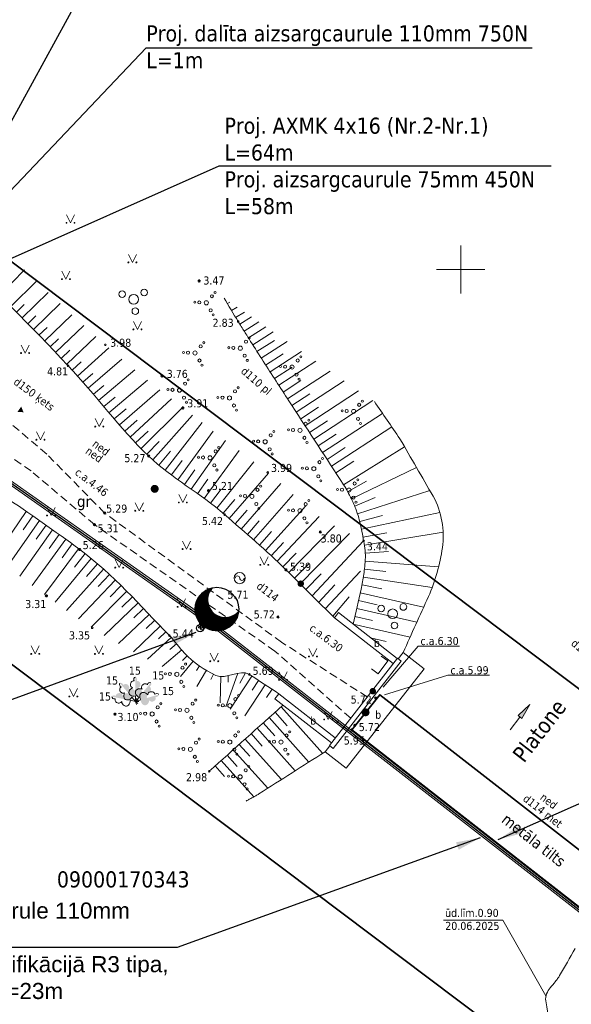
# Model space of a CAD drawing. Header units: metres. Extents: x 479801 to 960259, y 275948 to 557431.
# Tile 20 of 48: x 483323 to 483357, y 276154 to 276216. Entities that reach past the tile are written whole.
import ezdxf
from ezdxf.enums import TextEntityAlignment as Align

# ---------------------------------------------------------------- set-up
doc = ezdxf.new("R2010")
doc.units = ezdxf.units.M
doc.linetypes.add('ADTI_0', pattern=[2, 1, 1])
doc.linetypes.add('ADTI_2', pattern=[0.75, 0.5, -0.25])
for name, color, linetype, lineweight in [('0_ELTA_Ielas_armatura', 230, 'Continuous', 0), ('APGR_SARK_####_####_#', 1, 'ADTI_0', 35), ('BUVE_BDET_####_####_#', 135, 'ADTI_0', 9), ('BUVE_BDET_####_TKST_#', 135, 'ADTI_0', 9), ('BUVE_ELEM_####_####_#', 7, 'ADTI_0', 9), ('CELI_CMAL_####_####_#', 7, 'ADTI_2', 9), ('CELI_CSEG_####_TKST_#', 7, 'ADTI_0', 9), ('GAZE_ELEM_####_####_#', 1, 'ADTI_0', 9), ('GAZE_ELEM_####_TKST_#', 240, 'ADTI_0', 9), ('GAZE_VADP_VSP2_TKST_#', 240, 'ADTI_0', 9), ('GAZE_VADV_VSP2_TKST_#', 240, 'ADTI_0', 9), ('GEOD_ELEM_####_####_#', 7, 'ADTI_0', 35), ('Layer2', 141, 'Continuous', 13), ('NORB_ELEM_####_####_#', 7, 'ADTI_0', 9), ('RELJ_AATZ_####_TKST_#', 7, 'ADTI_0', 9), ('RELJ_ELEM_####_####_#', 7, 'ADTI_0', 35), ('RELJ_NOGA_####_####_#', 7, 'ADTI_0', 9), ('rob', 7, 'Continuous', 0), ('ROBZ_PROJ_####_TKST_#', 5, 'Continuous', 9), ('TERT_ELEM_####_####_#', 3, 'ADTI_0', 9), ('TILT_ANOT_####_TKST_#', 240, 'ADTI_0', 9), ('TILT_TKAP_####_####_#', 1, 'ADTI_0', 35), ('UDTK_ELEM_####_####_#', 120, 'ADTI_0', 35), ('UDTK_VADP_UDEN_TKST_#', 120, 'ADTI_0', 9), ('vadi', 1, 'Continuous', 0)]:
    doc.layers.add(name, color=color, linetype=linetype, lineweight=lineweight)
for name, color, linetype, lineweight, true_color in [('ELEK_VADP_ZSPR_PROJ', 7, 'ELEK_VADP_ZSPR_PROJ ---- W1 ---- W1 ---- W1 ----', 30, 0x7c00a5), ('HIDG_ELEM_####_####_#', 7, 'ADTI_0', 9, 0x00b4b4), ('HIDG_HNOS_####_TKST_#', 7, 'ADTI_0', 9, 0x0000f0), ('HIDG_PLIN_####_####_#', 7, 'ADTI_0', 9, 0x0000f0), ('HIDG_UATZ_####_TKST_#', 7, 'ADTI_0', 9, 0x0000f0), ('SAKT_ELEM_####_####_#', 7, 'ADTI_0', 35, 0x00b400), ('SAKT_VADP_NEDR_TKST_#', 7, 'ADTI_0', 9, 0xc0c0c0), ('TERT_DIAM_####_TKST_#', 7, 'ADTI_0', 9, 0x00e100), ('UDTK_VADP_NEDR_TKST_#', 7, 'ADTI_0', 9, 0xc0c0c0)]:
    doc.layers.add(name, color=color, linetype=linetype, lineweight=lineweight, true_color=true_color)
doc.styles.get("Standard").update_dxf_attribs({"font": 'wromlats.shx'})
doc.styles.add('Tahoma_05_CB', font='tahoma.ttf', dxfattribs={"height": 0.5})
doc.styles.add('Tahoma_05_LB', font='tahoma.ttf', dxfattribs={"height": 0.5})
doc.styles.add('Tahoma_05_LT', font='tahoma.ttf', dxfattribs={"height": 0.5})
doc.styles.add('Tahoma_07_CC', font='tahoma.ttf', dxfattribs={"height": 0.7})
doc.styles.add('Tahoma_1_LB', font='tahoma.ttf', dxfattribs={"height": 1})
doc.linetypes.add('ELEK_VADP_ZSPR_PROJ ---- W1 ---- W1 ---- W1 ----', pattern='A,10,-1,["W1",Standard,S=0.7,R=0,X=-0.7,Y=-0.35],-1,0', length=12)
doc.dimstyles.new('ISO-25', dxfattribs={"dimtxt": 2.5, "dimasz": 2.5, "dimexe": 1.25, "dimexo": 0.625, "dimtad": 1, "dimtxsty": 'Standard', "dimcen": 2.5, "dimadec": 0, "dimazin": 0, "dimtfac": 1, "dimtmove": 0, "dimatfit": 3, "dimfxl": 1, "dimarcsym": 0})

# ---------------------------------------------------------------- blocks, each defined once
blk = doc.blocks.new('PKT')
at = {"layer": 'RELJ_ELEM_####_####_#', "color": 7, "linetype": 'Continuous', "lineweight": 35}
blk.add_circle((0, 0), 0.05, dxfattribs=at)
blk = doc.blocks.new('GZVENT_1')
at = {"layer": 'GAZE_ELEM_####_####_#', "color": 1, "linetype": 'ADTI_0', "lineweight": 13, "ltscale": 0.653333, "true_color": 0xff0000}
blk.add_circle((0, 0), 0.35, dxfattribs=at)
for centre, start, end in [((-0.14, 0), 0, 180), ((0.14, 0), 180, 0)]:
    blk.add_arc(centre, 0.14, start, end, dxfattribs=at)
blk = doc.blocks.new('STKABGUZM')
at = {"layer": 'SAKT_ELEM_####_####_#', "color": 5, "linetype": 'Continuous', "lineweight": 9, "true_color": 0x0000ff}
blk.add_solid([(-0.213, 0), (0.107, 0.2), (0.107, -0.2)], dxfattribs=at)
blk = doc.blocks.new('UDPUZM')
at = {"layer": 'UDTK_ELEM_####_####_#', "color": 120, "linetype": 'Continuous', "lineweight": 9, "true_color": 0x00fea0}
blk.add_lwpolyline([(-0.5, 0.5), (0, 0.5), (0, -0.5), (-0.5, -0.5)], dxfattribs=at)
blk = doc.blocks.new('MST')
at = {"layer": 'BUVE_ELEM_####_####_#', "linetype": 'Continuous', "lineweight": 35}
h = blk.add_hatch(color=7, dxfattribs=at)
edge = h.paths.add_edge_path()
edge.add_arc((0, 0), 0.25, 0, 360)
blk = doc.blocks.new('PKT_1')
at = {"layer": 'RELJ_ELEM_####_####_#', "color": 7, "linetype": 'Continuous', "lineweight": 20, "ltscale": 0.7}
blk.add_circle((0, 0), 0.05, dxfattribs=at)
blk = doc.blocks.new('LAPUKO')
at = {"layer": 'TERT_ELEM_####_####_#', "linetype": 'Continuous', "lineweight": 9, "true_color": 0x00e100}
h = blk.add_hatch(color=92, dxfattribs=at)
edge = h.paths.add_edge_path()
edge.add_line((0, 1.5), (0, 0.347))
edge.add_ellipse((0.09, 0.593), major_axis=(-0.307, 0.095), ratio=0.814445, start_angle=87.72962, end_angle=270)
edge.add_ellipse((0.128, 1.055), major_axis=(0.039, -0.212), ratio=0.861323, start_angle=0, end_angle=180)
edge.add_line((0.09, 1.268), (0.089, 1.269))
edge.add_ellipse((0, 1.35), major_axis=(0, -0.15), ratio=0.707107, start_angle=57.04945, end_angle=179.78359)
at = {"layer": 'TERT_ELEM_####_####_#', "color": 92, "linetype": 'Continuous', "lineweight": 9, "true_color": 0x00e100}
for p, q in [((0, 0.347), (0, 0)), ((0, 0), (0.2, 0))]:
    blk.add_line(p, q, dxfattribs=at)
at = {"layer": 'TERT_ELEM_####_####_#', "color": 92, "linetype": 'Continuous', "lineweight": 9, "true_color": 0x00e100, "extrusion": (0, 0, -1)}
for centre, major_axis, ratio, start_param, end_param in [((-0.128, 1.055), (-0.039, -0.212), 0.861323, 0, 3.141593), ((0, 1.35), (0, -0.15), 0.707107, 0.995701, 3.137816)]:
    blk.add_ellipse(centre, major_axis=major_axis, ratio=ratio, start_param=start_param, end_param=end_param, dxfattribs=at)
at = {"layer": 'TERT_ELEM_####_####_#', "color": 92, "linetype": 'Continuous', "lineweight": 9, "true_color": 0x00e100}
blk.add_ellipse((-0.09, 0.593), major_axis=(0.307, 0.095), ratio=0.814445, start_param=1.570796, end_param=4.752015, dxfattribs=at)
blk = doc.blocks.new('KRUMS1')
at = {"layer": 'TERT_ELEM_####_####_#', "color": 3, "linetype": 'Continuous', "lineweight": 9, "ltscale": 0.933333, "true_color": 0x00f000}
for centre, radius in [((0.661, 0.425), 0.207), ((-0.714, 0.324), 0.204), ((0, 0), 0.301), ((0.103, -0.728), 0.205)]:
    blk.add_circle(centre, radius, dxfattribs=at)
blk = doc.blocks.new('ZMST')
at = {"layer": 'NORB_ELEM_####_####_#', "linetype": 'Continuous', "lineweight": 9}
h = blk.add_hatch(color=7, dxfattribs=at)
edge = h.paths.add_edge_path()
edge.add_arc((0, 0), 0.202, 0, 360)
blk = doc.blocks.new('UDTEC')
at = {"layer": 'HIDG_ELEM_####_####_#', "color": 5, "linetype": 'Continuous', "lineweight": 9, "true_color": 0x0000f0}
for p, q in [((1, -0.15), (1, 0.15)), ((1, 0.15), (2, 0)), ((0, 0), (1, 0)), ((2, 0), (1, -0.15))]:
    blk.add_line(p, q, dxfattribs=at)
at = {"layer": 'HIDG_ELEM_####_####_#', "color": 5, "linetype": 'Continuous', "lineweight": 9, "true_color": 0x0000f0, "extrusion": (0, 0, -1)}
blk.add_solid([(-1, 0), (-1, -0.15), (-1, 0.15), (-2, 0)], dxfattribs=at)
blk = doc.blocks.new('MAURS')
at = {"layer": 'TERT_ELEM_####_####_#', "color": 92, "linetype": 'Continuous', "lineweight": 9, "true_color": 0x00e100}
for p, q in [((-0.25, 0.5), (0, 0)), ((0, 0), (0.25, 0.5))]:
    blk.add_line(p, q, dxfattribs=at)
for centre, radius in [((-0.25, 0), 0.028), ((0.25, 0), 0.0263)]:
    blk.add_circle(centre, radius, dxfattribs=at)
blk = doc.blocks.new('KRUMS_1')
at = {"layer": 'TERT_ELEM_####_####_#', "color": 3, "linetype": 'Continuous', "lineweight": 13, "ltscale": 0.933333, "true_color": 0x00f000}
for centre, radius in [((0.544, 0.639), 0.064), ((-0.718, 0.034), 0.064), ((-0.434, 0.021), 0.096), ((0, 0), 0.128), ((0.348, 0.408), 0.096), ((0.276, -0.467), 0.096), ((0.434, -0.756), 0.064)]:
    blk.add_circle(centre, radius, dxfattribs=at)
blk = doc.blocks.new('KRUSTS')
at = {"layer": 'GEOD_ELEM_####_####_#', "color": 7, "linetype": 'Continuous', "lineweight": 9}
for p, q in [((0, 1.5), (0, 0)), ((-1.5, 0), (0, 0)), ((0, 0), (0, -1.5)), ((0, 0), (1.5, 0))]:
    blk.add_line(p, q, dxfattribs=at)
blk = doc.blocks.new('*U11949')
at = {"layer": '0_ELTA_Ielas_armatura', "color": 230, "linetype": 'Continuous', "lineweight": 30}
blk.add_circle((0, 0), 1.675, dxfattribs=at)
blk.add_arc((0.898, 0.335), 1.359, 109.56554, 291.35439, dxfattribs=at)
blk = doc.blocks.new('*U11948')
at = {"layer": '0_ELTA_Ielas_armatura', "linetype": 'Continuous', "lineweight": 0}
h = blk.add_hatch(dxfattribs=at)
h.set_pattern_fill('CROSSHATCH', color=230, style=0, pattern_type=2)
h.set_pattern_definition([(118.1805, (0.236082, 0.306435), (-0.00356993, -0.001912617), []), (208.1805, (0.236082, 0.306435), (0.001912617, -0.00356993), [])])
h.paths.add_polyline_path([(-0.1137, -0.0963, -0.375706), (-0.0886, 0.0806, -0.484611), (0.1206, 0.04), (0.1341, -0.0014, -0.209344), (0.1062, -0.1066, 1.015734)])
at = {"layer": '0_ELTA_Ielas_armatura', "color": 230, "linetype": 'Continuous', "lineweight": 0, "flags": 128}
blk.add_lwpolyline([(0.1062, -0.1066, 0.209344), (0.1341, -0.0014), (0.1206, 0.04, 0.484611), (-0.0886, 0.0806, 0.375706), (-0.1137, -0.0963, -1.015734), (0.1062, -0.1066)], format="xyb", close=True, dxfattribs=at)
at = {"layer": '0_ELTA_Ielas_armatura', "color": 230, "linetype": 'Continuous', "lineweight": 30}
blk.add_circle((0.0072, 0.1357), 0.0223, dxfattribs=at)
at = {"layer": '0_ELTA_Ielas_armatura', "color": 230, "linetype": 'Continuous', "lineweight": 30, "xscale": 0.08100000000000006, "yscale": 0.08100000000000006, "zscale": 0.08100000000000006, "rotation": 246.8513320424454}
blk.add_blockref('*U11949', (0, -0.0222), dxfattribs=at)

msp = doc.modelspace()

# ---------------------------------------------------------------- linework, layer by layer
at = {"layer": 'APGR_SARK_####_####_#'}
for points in [[(483514.21906, 276039.38801), (483509.46102, 276036.62137), (483479.78774, 276019.92067), (483421.53255, 276114.97655), (483394.89693, 276145.1528), (483381.929, 276155.434), (483312.74564, 276207.45583), (483272.863, 276228.124), (483283.479, 276233.951), (483302.04675, 276233.55658)], [(483309.66739, 276174.31501), (483311.85206, 276183.11445), (483369.70939, 276139.60912), (483381.08438, 276130.59084), (483405.39463, 276103.04907), (483489.58986, 275965.66643), (483488.64648, 275958.34382)]]:
    msp.add_lwpolyline(points, dxfattribs=at)
at = {"layer": 'BUVE_BDET_####_####_#'}
for p, q in [((483346.0454, 276175.80993), (483342.38704, 276178.66467)), ((483345.79932, 276175.49458), (483342.14096, 276178.34933)), ((483346.11165, 276175.80223), (483346.422, 276176.197)), ((483346.422, 276176.197), (483347.727, 276175.177)), ((483341.82874, 276170.40628), (483346.06674, 276175.83728)), ((483342.06526, 276170.22172), (483346.30326, 276175.65272)), ((483346.06674, 276175.83728), (483346.30326, 276175.65272)), ((483342.867, 276168.995), (483347.727, 276175.177)), ((483342.19514, 276170.87582), (483338.67504, 276173.62267)), ((483341.94906, 276170.56047), (483338.42896, 276173.30733)), ((483341.562, 276170.015), (483341.85407, 276170.38652)), ((483341.562, 276170.015), (483342.867, 276168.995)), ((483341.82874, 276170.40628), (483342.06526, 276170.22172))]:
    msp.add_line(p, q, dxfattribs=at)
for points in [[(483342.14096, 276178.34933), (483342.38704, 276178.66467)], [(483338.67504, 276173.62267), (483338.42896, 276173.30733)]]:
    msp.add_lwpolyline(points, dxfattribs=at)
at = {"layer": 'CELI_CMAL_####_####_#'}
for points in [[(483327.8417, 276184.85906), (483324.235, 276188.529), (483311.47793, 276199.30055)], [(483343.15288, 276172.10315), (483338.43416, 276176.27022), (483327.20811, 276184.14041), (483323.265, 276187.474), (483315.27, 276193.074), (483314.88624, 276193.27083), (483314.12982, 276193.49476), (483313.2488, 276193.5557), (483312.11, 276193.426), (483311.80673, 276193.39146), (483311.35148, 276193.26606), (483310.98318, 276193.13042), (483310.67116, 276192.9436), (483310.47678, 276192.73374), (483310.374, 276192.519)], [(483344.18332, 276173.42367), (483338.84996, 276176.82713), (483327.8417, 276184.85906)]]:
    msp.add_lwpolyline(points, dxfattribs=at)
at = {"layer": 'ELEK_VADP_ZSPR_PROJ', "color": 230, "lineweight": 30, "ltscale": 0.7, "flags": 128}
for points in [[(483296.755, 276211.465), (483296.49132, 276210.99846, 0.4166764), (483296.68425, 276210.3151), (483318.15001, 276198.41979, -0.4409165), (483318.32136, 276197.70165), (483314.73457, 276192.41732, 0.4097941), (483314.86125, 276191.7271), (483333.67163, 276178.53981, -0.36039376), (483333.84028, 276177.92458, 0.05121987), (483333.80795, 276177.82765), (483333.77977, 276177.70135)], [(483333.77977, 276177.70135), (483333.90889, 276177.74883, 0.08278869), (483334.0518, 276177.83018, -0.34918288), (483334.67423, 276177.83692), (483365.31758, 276154.00208, -0.15140419), (483365.48697, 276153.75932), (483365.58077, 276153.46513)]]:
    msp.add_lwpolyline(points, format="xyb", dxfattribs=at)
at = {"layer": 'GAZE_VADV_VSP2_TKST_#'}
for p, q in [((483347.34324, 276176.59085), (483345.16759, 276174.02463)), ((483347.34324, 276176.59085), (483349.92803, 276176.59085)), ((483345.26033, 276173.56406), (483349.20711, 276174.77441)), ((483349.20711, 276174.77441), (483351.7919, 276174.77441))]:
    msp.add_line(p, q, dxfattribs=at)
at = {"layer": 'HIDG_PLIN_####_####_#'}
msp.add_open_spline([(483346.21755, 276189.47621), (483345.6871, 276190.24701), (483345.15664, 276191.01782), (483344.62618, 276191.78862)], degree=3, dxfattribs=at)
for points, knots in [([(483346.422, 276176.197), (483346.94481, 276177.35255), (483347.46762, 276178.5081), (483347.99044, 276179.66366), (483348.42523, 276180.62467), (483348.71238, 276181.685), (483348.85954, 276182.70635), (483349.0104, 276183.75336), (483348.82464, 276184.96239), (483348.28384, 276185.89872), (483347.59508, 276187.09122), (483346.90632, 276188.28372), (483346.21755, 276189.47621)], [0, 0, 0, 0, 0.26525456, 0.26525456, 0.26525456, 0.48585327, 0.48585327, 0.48585327, 0.71199199, 0.71199199, 0.71199199, 1, 1, 1, 1]), ([(483341.562, 276170.015), (483340.19028, 276169.14267), (483338.81855, 276168.27033), (483337.44683, 276167.398), (483337.38257, 276167.35713), (483337.31713, 276167.3181), (483337.25068, 276167.28085), (483337.18369, 276167.24329), (483337.11625, 276167.20661), (483337.04865, 276167.17018), (483336.98086, 276167.13364), (483336.91263, 276167.09795), (483336.84495, 276167.06121), (483336.7775, 276167.0246), (483336.71018, 276166.98771), (483336.64379, 276166.9492)], [0, 0, 0, 0, 0.84127962, 0.84127962, 0.84127962, 0.88069152, 0.88069152, 0.88069152, 0.92042974, 0.92042974, 0.92042974, 0.96028108, 0.96028108, 0.96028108, 1, 1, 1, 1]), ([(483357.11683, 276157.7766), (483356.79665, 276157.21729), (483356.47647, 276156.65797), (483356.15629, 276156.09866), (483356.11836, 276156.03241), (483356.07626, 276155.9685), (483356.03024, 276155.90746), (483355.98222, 276155.84376), (483355.93226, 276155.78178), (483355.88261, 276155.71948), (483355.782, 276155.59323), (483355.67752, 276155.47061), (483355.57606, 276155.34449), (483355.4813, 276155.2267), (483355.4039, 276155.1045), (483355.34369, 276154.95636), (483355.28756, 276154.81827), (483355.26885, 276154.67633), (483355.29252, 276154.53776), (483355.47015, 276153.49822), (483355.64778, 276152.45868), (483355.82541, 276151.41914)], [0, 0, 0, 0, 0.27924612, 0.27924612, 0.27924612, 0.31232172, 0.31232172, 0.31232172, 0.34684497, 0.34684497, 0.34684497, 0.41679894, 0.41679894, 0.41679894, 0.48213567, 0.48213567, 0.48213567, 0.54304491, 0.54304491, 0.54304491, 1, 1, 1, 1])]:
    msp.add_open_spline(points, degree=3, knots=knots, dxfattribs=at)
at = {"layer": 'HIDG_UATZ_####_TKST_#'}
for q in [(483348.93663, 276159.55277), (483355.30483, 276154.83711)]:
    msp.add_line((483352.62384, 276159.55277), q, dxfattribs=at)
at = {"layer": 'Layer2', "ltscale": 0.7, "flags": 128}
for points in [[(483296.65924, 276211.51912), (483296.34097, 276210.95601, 0.4166764), (483296.53391, 276210.27265), (483318.09669, 276198.32358, -0.4409165), (483318.23034, 276197.76342), (483314.64356, 276192.47909, 0.4097941), (483314.7981, 276191.63703), (483333.60849, 276178.44974, -0.36039376), (483333.74003, 276177.96986, 0.05121987), (483333.70059, 276177.85161), (483333.67241, 276177.72531)], [(483296.85076, 276211.41088), (483296.64166, 276211.04091, 0.4166764), (483296.8346, 276210.35755), (483318.20333, 276198.516, -0.4409165), (483318.41237, 276197.63987), (483314.82559, 276192.35554, 0.4097941), (483314.9244, 276191.81717), (483333.73478, 276178.62988, -0.36039376), (483333.94053, 276177.8793, 0.05121987), (483333.91531, 276177.8037), (483333.88713, 276177.6774)], [(483333.74181, 276177.8046), (483333.87093, 276177.85207, 0.08278869), (483333.9824, 276177.91553, -0.34918288), (483334.74177, 276177.92375), (483342.40756, 276171.96119)], [(483333.81773, 276177.59811), (483333.94684, 276177.64558, 0.08278869), (483334.1212, 276177.74484, -0.34918288), (483334.6067, 276177.7501), (483342.27249, 276171.78753)]]:
    msp.add_lwpolyline(points, format="xyb", dxfattribs=at)
at = {"layer": 'Layer2', "lineweight": 0, "flags": 128}
for points in [[(483333.88713, 276177.6774), (483333.67241, 276177.72531)], [(483333.81773, 276177.59811), (483333.74181, 276177.8046)]]:
    msp.add_lwpolyline(points, dxfattribs=at)
at = {"layer": 'Layer2', "color": 96, "ltscale": 0.7, "flags": 128}
for points in [[(483342.40752, 276171.96122), (483342.27249, 276171.78753)], [(483342.27249, 276171.78753), (483360.06386, 276157.94914)], [(483342.40752, 276171.96122), (483360.19889, 276158.12283)]]:
    msp.add_lwpolyline(points, dxfattribs=at)
at = {"layer": 'RELJ_NOGA_####_####_#'}
for p, q in [((483321.29797, 276198.4077), (483322.85134, 276199.98727)), ((483322.0071, 276197.70263), (483323.59308, 276199.2779)), ((483322.70964, 276196.99099), (483324.32768, 276198.57952)), ((483322.35904, 276197.34748), (483322.83935, 276197.82175)), ((483323.40692, 276196.2742), (483325.06927, 276197.88077)), ((483335.47922, 276197.87909), (483335.64003, 276197.97466)), ((483335.73507, 276197.4495), (483336.09244, 276197.66322)), ((483323.05884, 276196.63314), (483323.55131, 276197.11141)), ((483324.10049, 276195.5538), (483325.80882, 276197.1916)), ((483335.99327, 276197.02134), (483336.54113, 276197.35434)), ((483336.255, 276196.59531), (483336.98345, 276197.04985)), ((483323.75409, 276195.91437), (483324.25948, 276196.40068)), ((483324.79171, 276194.83117), (483326.55126, 276196.50992)), ((483336.52055, 276196.17166), (483337.42961, 276196.74271)), ((483336.78695, 276195.74853), (483337.87568, 276196.43564)), ((483324.44631, 276195.19268), (483324.96633, 276195.68982)), ((483325.48201, 276194.10764), (483327.29568, 276195.83803)), ((483337.05417, 276195.32593), (483338.32133, 276196.12885)), ((483326.16197, 276193.37446), (483328.1007, 276195.12674)), ((483337.32227, 276194.90389), (483338.40537, 276195.59284)), ((483337.59153, 276194.48258), (483339.20697, 276195.51918)), ((483325.13686, 276194.4694), (483325.6726, 276194.98054)), ((483326.82079, 276192.62218), (483328.92016, 276194.42553)), ((483337.86209, 276194.06211), (483338.95444, 276194.7666)), ((483338.13309, 276193.64192), (483340.0955, 276194.90753)), ((483325.82507, 276193.7439), (483326.38798, 276194.26395)), ((483338.40472, 276193.22214), (483339.50595, 276193.93496)), ((483338.67654, 276192.80248), (483340.98113, 276194.29786)), ((483326.49348, 276193.00015), (483327.1004, 276193.53048)), ((483327.46735, 276191.85933), (483329.72419, 276193.75837)), ((483339.22124, 276191.96385), (483341.87036, 276193.68572)), ((483327.14502, 276192.24156), (483327.79929, 276192.79507)), ((483328.11074, 276191.09379), (483330.51021, 276193.12214)), ((483338.94875, 276192.38307), (483340.0559, 276193.1027)), ((483339.76711, 276191.12598), (483342.75394, 276193.07746)), ((483327.78888, 276191.47642), (483328.48808, 276192.06444)), ((483328.7602, 276190.3334), (483331.27187, 276192.51707)), ((483329.42491, 276189.58634), (483331.99552, 276191.95036)), ((483339.49407, 276191.54484), (483340.60551, 276192.2691)), ((483340.31422, 276190.28891), (483343.64203, 276192.4661)), ((483328.43412, 276190.71244), (483329.17423, 276191.3418)), ((483330.11351, 276188.86129), (483332.68657, 276191.41389)), ((483340.04059, 276190.7074), (483341.15466, 276191.43529)), ((483340.8617, 276189.4521), (483344.53207, 276191.8534)), ((483330.83515, 276188.16924), (483333.30829, 276190.93509)), ((483341.40873, 276188.61499), (483345.13521, 276191.04895)), ((483329.09011, 276189.95769), (483329.85518, 276190.63867)), ((483331.60337, 276187.52933), (483333.90159, 276190.48173)), ((483340.58796, 276189.87051), (483341.70429, 276190.60085)), ((483341.95478, 276187.77723), (483345.70956, 276190.21437)), ((483329.76578, 276189.22055), (483330.54282, 276189.95542)), ((483332.40412, 276186.93045), (483334.59213, 276189.95749)), ((483341.13531, 276189.0336), (483342.25484, 276189.76483)), ((483330.4693, 276188.51), (483331.2353, 276189.30335)), ((483333.21925, 276186.35117), (483335.35938, 276189.37748)), ((483341.68198, 276188.19626), (483342.80589, 276188.9282)), ((483342.71025, 276186.61759), (483346.50669, 276188.97562)), ((483331.214, 276187.84298), (483331.92939, 276188.70394)), ((483334.03262, 276185.76945), (483336.20507, 276188.73876)), ((483332.00087, 276187.22605), (483332.67398, 276188.12457)), ((483334.82788, 276185.16331), (483337.11832, 276188.0474)), ((483342.227, 276187.35783), (483343.35705, 276188.09132)), ((483343.19473, 276185.74329), (483347.24644, 276187.69484)), ((483332.81101, 276186.63986), (483333.45577, 276187.55159)), ((483335.5903, 276184.51637), (483338.04486, 276187.34112)), ((483333.62714, 276186.06199), (483334.26919, 276186.96421)), ((483336.34521, 276183.86055), (483338.8115, 276186.69979)), ((483342.49875, 276186.93813), (483342.49959, 276186.93867)), ((483342.96376, 276186.18669), (483344.13076, 276186.8431)), ((483334.43361, 276185.47078), (483335.09874, 276186.35012)), ((483337.09775, 276183.202), (483339.57046, 276186.00938)), ((483343.40213, 276185.28841), (483344.66829, 276185.81493)), ((483343.57514, 276184.81948), (483348.07922, 276186.25299)), ((483335.21293, 276184.84439), (483335.93601, 276185.69016)), ((483337.84335, 276182.53563), (483340.35221, 276185.30845)), ((483322.96542, 276184.96056), (483320.9907, 276182.08152)), ((483323.37735, 276184.67717), (483322.77872, 276183.81151)), ((483335.96773, 276184.18844), (483336.70737, 276185.03992)), ((483338.57708, 276181.85621), (483341.20099, 276184.63529)), ((483343.71382, 276184.33918), (483345.14148, 276184.69632)), ((483343.82581, 276183.85192), (483348.7066, 276184.88885)), ((483323.78814, 276184.39213), (483321.77172, 276181.50401)), ((483324.1977, 276184.10532), (483323.58633, 276183.23936)), ((483336.72209, 276183.53197), (483337.46392, 276184.3786)), ((483339.29444, 276181.15955), (483342.15156, 276184.05357)), ((483324.6058, 276183.81643), (483322.5546, 276180.92915)), ((483325.01242, 276183.52547), (483324.3905, 276182.66216)), ((483337.47172, 276182.87012), (483338.21815, 276183.70542)), ((483340.00607, 276180.45699), (483343.08679, 276183.5775)), ((483343.91917, 276183.36072), (483345.39682, 276183.63089)), ((483344.00435, 276182.86804), (483348.90436, 276183.66877)), ((483325.41748, 276183.23234), (483323.33236, 276180.36032)), ((483325.82069, 276182.93667), (483325.18818, 276182.0804)), ((483338.21199, 276182.19783), (483338.98147, 276183.02531)), ((483343.96, 276183.133), (483340.75517, 276179.71745)), ((483326.22217, 276182.63865), (483324.09946, 276179.79929)), ((483326.61958, 276182.33525), (483325.96404, 276181.50107)), ((483338.93786, 276181.51004), (483339.7588, 276182.35321)), ((483344.063, 276182.37168), (483345.50034, 276182.46117)), ((483327.00955, 276182.02234), (483324.77149, 276179.31063)), ((483327.39227, 276181.70061), (483326.71094, 276180.90841)), ((483339.65026, 276180.80827), (483340.54093, 276181.71045)), ((483344.05641, 276181.87218), (483348.6272, 276181.51878)), ((483327.76848, 276181.37128), (483325.47763, 276178.80708)), ((483328.13853, 276181.03504), (483327.44766, 276180.29145)), ((483340.36189, 276180.10571), (483341.31964, 276181.07584)), ((483343.7619, 276181.24879), (483341.57234, 276178.91069)), ((483344.01066, 276181.37431), (483345.34021, 276181.21955)), ((483328.50299, 276180.69275), (483326.22244, 276178.28928)), ((483328.86246, 276180.34522), (483328.18297, 276179.65184)), ((483342.17433, 276180.39861), (483341.16241, 276179.3154)), ((483343.85768, 276180.38643), (483345.08575, 276180.14361)), ((483343.94564, 276180.87858), (483348.22515, 276180.22883)), ((483329.21776, 276179.99342), (483326.99235, 276177.76965)), ((483343.75038, 276179.89811), (483347.68946, 276178.99843)), ((483329.91853, 276179.28005), (483327.81345, 276177.2495)), ((483329.56952, 276179.63809), (483328.91737, 276178.99887)), ((483343.05943, 276179.63836), (483342.04927, 276178.43985)), ((483343.63905, 276179.41066), (483344.79108, 276179.14754)), ((483330.61073, 276178.55835), (483328.70263, 276176.73725)), ((483330.26525, 276178.9198), (483329.66162, 276178.34111)), ((483343.52772, 276178.92321), (483347.26884, 276178.06874)), ((483330.95557, 276178.19629), (483330.41724, 276177.68367)), ((483343.30505, 276177.94832), (483346.84822, 276177.13906)), ((483343.41639, 276178.43576), (483344.50903, 276178.18621)), ((483331.30052, 276177.83434), (483329.63065, 276176.23838)), ((483331.64625, 276177.47314), (483331.18356, 276177.02877)), ((483331.99112, 276177.11114), (483330.51358, 276175.78029)), ((483332.31542, 276176.73064), (483331.89576, 276176.38319)), ((483344.38385, 276177.1065), (483345.36694, 276176.87362)), ((483332.6359, 276176.34686), (483331.4286, 276175.30652)), ((483333.35112, 276175.64982), (483332.56799, 276174.69249)), ((483332.97815, 276175.98258), (483332.68945, 276175.6864)), ((483333.7503, 276175.34896), (483333.55305, 276175.06106)), ((483334.17131, 276175.07944), (483333.5764, 276174.07665)), ((483334.60978, 276174.83933), (483334.44256, 276174.51093)), ((483335.39288, 276172.81688), (483336.12803, 276174.89744)), ((483336.25351, 276174.27181), (483336.60212, 276174.91963)), ((483335.08124, 276174.68972), (483335.03308, 276173.0523)), ((483335.53291, 276174.35242), (483335.53291, 276174.74639)), ((483337.00308, 276174.7202), (483335.65046, 276172.65963)), ((483337.42107, 276174.44582), (483337.02277, 276173.83904)), ((483337.83906, 276174.17144), (483336.57382, 276172.24399)), ((483338.25705, 276173.89706), (483337.9185, 276173.38131)), ((483338.4482, 276172.47467), (483339.20815, 276171.626)), ((483338.82068, 276172.80821), (483341.40903, 276169.91772)), ((483337.70323, 276171.80757), (483338.43009, 276170.99586)), ((483338.07571, 276172.14112), (483340.55374, 276169.37381)), ((483336.95825, 276171.14047), (483337.65202, 276170.36572)), ((483337.33074, 276171.47402), (483339.69846, 276168.8299)), ((483336.58577, 276170.80692), (483338.84318, 276168.28599)), ((483335.8408, 276170.13983), (483337.9879, 276167.74209)), ((483336.21328, 276170.47338), (483336.87396, 276169.73558)), ((483335.09583, 276169.47273), (483337.12103, 276167.21111)), ((483335.46831, 276169.80628), (483336.0959, 276169.10544)), ((483334.72334, 276169.13918), (483335.30774, 276168.48656))]:
    msp.add_line(p, q, dxfattribs=at)
for points, knots in [([(483342.14096, 276178.34933), (483341.1359, 276179.34157), (483340.13085, 276180.33381), (483339.12579, 276181.32605), (483337.90675, 276182.52955), (483336.5961, 276183.638), (483335.306, 276184.764), (483333.80941, 276186.07023), (483332.02628, 276187.03275), (483330.58266, 276188.40153), (483328.75599, 276190.13349), (483327.29443, 276192.20823), (483325.558, 276194.028), (483323.24227, 276196.45489), (483320.9382, 276198.89234), (483318.405, 276201.102), (483317.86132, 276201.57624), (483317.22391, 276201.91782), (483316.64206, 276202.34856), (483316.38065, 276202.54208), (483316.13033, 276202.72963), (483315.91, 276202.985), (483315.56865, 276203.38065), (483315.59305, 276204.04734), (483315.835, 276204.486), (483316.61511, 276205.90036), (483317.39522, 276207.31473), (483318.17533, 276208.72909)], [0, 0, 0, 0, 0.09988388, 0.09988388, 0.09988388, 0.22103423, 0.22103423, 0.22103423, 0.36157627, 0.36157627, 0.36157627, 0.53940841, 0.53940841, 0.53940841, 0.7765691, 0.7765691, 0.7765691, 0.82746921, 0.82746921, 0.82746921, 0.85033693, 0.85033693, 0.85033693, 0.88576601, 0.88576601, 0.88576601, 1, 1, 1, 1]), ([(483342.49875, 276186.93813), (483341.44036, 276188.57635), (483340.36586, 276190.20411), (483339.30236, 276191.83904), (483338.77065, 276192.65644), (483338.23995, 276193.47449), (483337.71222, 276194.2945), (483337.44839, 276194.70445), (483337.18686, 276195.11587), (483336.92621, 276195.52786), (483336.7959, 276195.73385), (483336.66613, 276195.94017), (483336.53636, 276196.1465), (483336.40658, 276196.35282), (483336.27666, 276196.55904), (483336.14893, 276196.76665), (483335.85147, 276197.25015), (483335.56195, 276197.73843), (483335.27323, 276198.22716)], [0, 0, 0, 0, 0.43650765, 0.43650765, 0.43650765, 0.65474733, 0.65474733, 0.65474733, 0.76385545, 0.76385545, 0.76385545, 0.81840715, 0.81840715, 0.81840715, 0.87295798, 0.87295798, 0.87295798, 1, 1, 1, 1]), ([(483338.67504, 276173.62267), (483338.06603, 276174.02245), (483337.45701, 276174.42222), (483336.848, 276174.822), (483336.26649, 276175.20372), (483335.39257, 276174.4601), (483334.762, 276174.764), (483334.03999, 276175.11197), (483333.3701, 276175.5597), (483332.81464, 276176.14859), (483332.47858, 276176.50487), (483332.20411, 276176.89559), (483331.869, 276177.242), (483330.07715, 276179.09428), (483328.35871, 276181.03748), (483326.28773, 276182.58964), (483323.20534, 276184.89983), (483319.98327, 276186.9407), (483316.788, 276189.079), (483315.57533, 276189.89053), (483314.36711, 276190.6694), (483313.103, 276191.421), (483312.6676, 276191.67987), (483312.08732, 276191.70665), (483311.60962, 276191.59826), (483311.4581, 276191.56388), (483311.30885, 276191.49734), (483311.18, 276191.391), (483310.73211, 276191.02134), (483310.37264, 276190.64292), (483310.00896, 276190.21716), (483309.9353, 276190.13093), (483309.87219, 276190.04316), (483309.80755, 276189.94844), (483309.59636, 276189.63898), (483309.25656, 276189.22646), (483309.407, 276188.927), (483309.54871, 276188.64492), (483309.83093, 276188.38574), (483310.07777, 276188.14075), (483310.60598, 276187.6165), (483311.15391, 276187.12977), (483311.672, 276186.608), (483312.40213, 276185.87269), (483312.8392, 276184.81296), (483313.71525, 276184.25456), (483314.38283, 276183.82904), (483315.05042, 276183.40352), (483315.718, 276182.978)], [0, 0, 0, 0, 0.04801574, 0.04801574, 0.04801574, 0.09386296, 0.09386296, 0.09386296, 0.14635848, 0.14635848, 0.14635848, 0.17811853, 0.17811853, 0.17811853, 0.34793974, 0.34793974, 0.34793974, 0.60069707, 0.60069707, 0.60069707, 0.69662389, 0.69662389, 0.69662389, 0.7296638, 0.7296638, 0.7296638, 0.74014355, 0.74014355, 0.74014355, 0.77657176, 0.77657176, 0.77657176, 0.78394978, 0.78394978, 0.78394978, 0.80805456, 0.80805456, 0.80805456, 0.8307607, 0.8307607, 0.8307607, 0.87934813, 0.87934813, 0.87934813, 0.94782123, 0.94782123, 0.94782123, 1, 1, 1, 1]), ([(483343.30505, 276177.94832), (483343.47049, 276178.67264), (483343.63592, 276179.39696), (483343.80136, 276180.12128), (483343.83651, 276180.2752), (483343.86701, 276180.43008), (483343.89619, 276180.58533), (483343.92542, 276180.74084), (483343.94978, 276180.89702), (483343.97088, 276181.05382), (483343.99196, 276181.21042), (483344.0111, 276181.36713), (483344.0266, 276181.52434), (483344.03433, 276181.60272), (483344.04112, 276181.68113), (483344.04771, 276181.75962), (483344.05428, 276181.83787), (483344.05975, 276181.91615), (483344.06452, 276181.99451), (483344.07028, 276182.08906), (483344.07066, 276182.184), (483344.06748, 276182.27863), (483344.06429, 276182.37377), (483344.05717, 276182.46874), (483344.04594, 276182.56346), (483344.03463, 276182.65882), (483344.02271, 276182.75376), (483344.00755, 276182.84844), (483343.99235, 276182.94343), (483343.97657, 276183.03825), (483343.96, 276183.133), (483343.92611, 276183.3268), (483343.89037, 276183.52017), (483343.85342, 276183.71344), (483343.81672, 276183.90546), (483343.77357, 276184.09595), (483343.72713, 276184.286), (483343.68069, 276184.47602), (483343.626, 276184.6634), (483343.56558, 276184.84952), (483343.53516, 276184.94319), (483343.50222, 276185.03569), (483343.46673, 276185.12752), (483343.43091, 276185.2202), (483343.3934, 276185.31195), (483343.35324, 276185.40283), (483343.28567, 276185.55573), (483343.2142, 276185.70643), (483343.13891, 276185.8557), (483343.06447, 276186.0033), (483342.98679, 276186.14881), (483342.90444, 276186.29214), (483342.82252, 276186.43474), (483342.73897, 276186.57616), (483342.64869, 276186.7135), (483342.59923, 276186.78875), (483342.5495, 276186.86377), (483342.49875, 276186.93813)], [0, 0, 0, 0, 0.23754184, 0.23754184, 0.23754184, 0.28801882, 0.28801882, 0.28801882, 0.33857673, 0.33857673, 0.33857673, 0.38907203, 0.38907203, 0.38907203, 0.41424714, 0.41424714, 0.41424714, 0.43934428, 0.43934428, 0.43934428, 0.46962529, 0.46962529, 0.46962529, 0.50006691, 0.50006691, 0.50006691, 0.53071175, 0.53071175, 0.53071175, 0.5614587, 0.5614587, 0.5614587, 0.62435149, 0.62435149, 0.62435149, 0.68683762, 0.68683762, 0.68683762, 0.74931227, 0.74931227, 0.74931227, 0.7807569, 0.7807569, 0.7807569, 0.81249187, 0.81249187, 0.81249187, 0.86588757, 0.86588757, 0.86588757, 0.91868789, 0.91868789, 0.91868789, 0.97121698, 0.97121698, 0.97121698, 1, 1, 1, 1])]:
    msp.add_open_spline(points, degree=3, knots=knots, dxfattribs=at)
msp.add_open_spline([(483334.35086, 276168.80563), (483335.87988, 276170.17483), (483337.40891, 276171.54402), (483338.93793, 276172.91321)], degree=3, dxfattribs=at)
at = {"layer": 'TILT_TKAP_####_####_#'}
msp.add_lwpolyline([(483343.22576, 276171.37545), (483344.96656, 276173.55871), (483361.31254, 276160.84039), (483359.59899, 276158.64011), (483343.22576, 276171.37545)], dxfattribs=at)

# ---------------------------------------------------------------- block references
at = {"layer": '0_ELTA_Ielas_armatura', "color": 230, "linetype": 'Continuous', "lineweight": 0, "xscale": 9.999999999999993, "yscale": 9.999999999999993, "zscale": 9.999999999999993, "rotation": 141.0483809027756}
msp.add_blockref('*U11948', (483334.68864, 276178.71111), dxfattribs=at)
at = {"layer": 'BUVE_ELEM_####_####_#', "color": 7, "linetype": 'Continuous', "lineweight": 20, "ltscale": 0.7, "true_color": 0xffffff}
for p in [(483330.95668, 276186.36265), (483344.07905, 276172.46671)]:
    msp.add_blockref('MST', p, dxfattribs=at)
at = {"layer": 'GAZE_ELEM_####_####_#', "color": 1, "linetype": 'Continuous', "lineweight": 20, "ltscale": 0.7, "true_color": 0xff0000}
msp.add_blockref('GZVENT_1', (483336.24527, 276180.81414), dxfattribs=at)
at = {"layer": 'GEOD_ELEM_####_####_#', "color": 7, "linetype": 'Continuous', "lineweight": 9, "ltscale": 0.7, "true_color": 0xffffff}
msp.add_blockref('KRUSTS', (483350, 276200), dxfattribs=at)
at = {"layer": 'HIDG_ELEM_####_####_#', "color": 5, "linetype": 'Continuous', "lineweight": 9, "ltscale": 0.7, "true_color": 0x0000f0, "rotation": 52.18475941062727}
msp.add_blockref('UDTEC', (483353.07106, 276171.38394), dxfattribs=at)
at = {"layer": 'NORB_ELEM_####_####_#', "color": 52, "linetype": 'Continuous', "lineweight": 9, "ltscale": 0.7, "true_color": 0xe1e100}
for p in [(483340.04656, 276180.46596), (483344.52863, 276173.78171)]:
    msp.add_blockref('ZMST', p, dxfattribs=at)
at = {"layer": 'RELJ_ELEM_####_####_#', "color": 7, "linetype": 'Continuous', "lineweight": 20, "ltscale": 0.7, "true_color": 0xffffff}
for name, p in [('PKT', (483333.72326, 276199.29415)), ('PKT_1', (483336.14893, 276196.76665)), ('PKT_1', (483327.882, 276195.318)), ('PKT_1', (483325.558, 276194.028)), ('PKT', (483331.41764, 276193.38694)), ('PKT', (483332.70683, 276191.39819)), ('PKT', (483330.58266, 276188.40153)), ('PKT_1', (483337.988, 276187.385)), ('PKT', (483334.30688, 276186.25535)), ('PKT', (483327.8417, 276184.85906)), ('PKT_1', (483335.306, 276184.764)), ('PKT', (483327.20811, 276184.14041)), ('PKT', (483341.26736, 276183.6822)), ('PKT_1', (483343.96, 276183.133)), ('PKT', (483326.28773, 276182.58964)), ('PKT', (483339.12579, 276181.32605)), ('PKT', (483324.22093, 276179.71045)), ('PKT', (483338.62836, 276178.39919)), ('PKT_1', (483327.067, 276177.72)), ('PKT_1', (483331.869, 276177.242)), ('PKT_1', (483336.848, 276174.822)), ('PKT', (483344.70634, 276173.35429)), ('PKT', (483328.48795, 276172.353)), ('PKT', (483343.22576, 276171.37545)), ('PKT', (483343.40982, 276171.65316)), ('PKT_1', (483334.35086, 276168.80563))]:
    msp.add_blockref(name, p, dxfattribs=at)
at = {"layer": 'SAKT_ELEM_####_####_#', "color": 5, "linetype": 'Continuous', "lineweight": 9, "ltscale": 0.7, "true_color": 0x0000ff, "rotation": 144.6182178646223}
msp.add_blockref('STKABGUZM', (483322.61971, 276191.25005), dxfattribs=at)
at = {"layer": 'TERT_ELEM_####_####_#', "color": 92, "linetype": 'Continuous', "lineweight": 9, "ltscale": 0.7, "true_color": 0x00e100}
for name, p in [('MAURS', (483325.71444, 276202.90368)), ('MAURS', (483329.5681, 276200.44335)), ('MAURS', (483325.43074, 276199.40244)), ('MAURS', (483329.88375, 276196.27558)), ('MAURS', (483322.89036, 276194.80553)), ('MAURS', (483327.50992, 276190.2334)), ('MAURS', (483323.84552, 276189.41539)), ('MAURS', (483332.71039, 276185.51256)), ('MAURS', (483324.50948, 276184.70541)), ('MAURS', (483330, 276185)), ('MAURS', (483332.94163, 276182.61803)), ('MAURS', (483337.77299, 276181.63965)), ('MAURS', (483328.75176, 276181.46292)), ('MAURS', (483332.62906, 276179.02625)), ('MAURS', (483323.52362, 276176.0999)), ('MAURS', (483327.48426, 276176.0999)), ('MAURS', (483334.66228, 276175.64329)), ('MAURS', (483340.8036, 276175.9379)), ('MAURS', (483338.9415, 276174.4841)), ('LAPUKO', (483329.76036, 276173.14856)), ('MAURS', (483325.89496, 276173.44939)), ('MAURS', (483341.75491, 276172.02377))]:
    msp.add_blockref(name, p, dxfattribs=at)
at = {"layer": 'TERT_ELEM_####_####_#', "color": 3, "linetype": 'Continuous', "lineweight": 9, "ltscale": 0.933333, "true_color": 0x00f000}
for name, p in [('KRUMS1', (483329.646, 276198.144)), ('KRUMS_1', (483334.16739, 276197.9323)), ('KRUMS_1', (483336.2847, 276195.10609)), ('KRUMS_1', (483333.46591, 276194.81263)), ('KRUMS_1', (483339.50595, 276193.93496)), ('KRUMS_1', (483332.5, 276192.5)), ('KRUMS_1', (483335.6099, 276192.0123)), ('KRUMS_1', (483343.3348, 276191.17856)), ('KRUMS_1', (483340, 276190)), ('KRUMS_1', (483337.83092, 276189.28903)), ('KRUMS_1', (483334.39668, 276188.29029)), ('KRUMS_1', (483340.86075, 276187.61268)), ('KRUMS_1', (483337.00785, 276185.89275)), ('KRUMS_1', (483343.04967, 276186.28651)), ('KRUMS_1', (483340, 276185)), ('KRUMS1', (483345.76937, 276178.59307)), ('KRUMS_1', (483332.3369, 276174.83075)), ('KRUMS_1', (483335.63129, 276172.87777)), ('KRUMS_1', (483330.79631, 276172.3644)), ('KRUMS_1', (483332.96414, 276172.59195)), ('KRUMS_1', (483335.63129, 276170.61694)), ('KRUMS_1', (483338.81518, 276170.61694)), ('KRUMS_1', (483333.17918, 276170.16735)), ('KRUMS_1', (483336.27321, 276168.45889))]:
    msp.add_blockref(name, p, dxfattribs=at)
at = {"layer": 'TERT_ELEM_####_####_#', "color": 92, "linetype": 'Continuous', "lineweight": 9, "ltscale": 0.7, "true_color": 0x00e100}
for rotation in [40.64268802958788, 320.5223170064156, 78.79056690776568, 286.2553736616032]:
    msp.add_blockref('LAPUKO', (483329.76036, 276173.14856), dxfattribs=dict(at, rotation=rotation))
at = {"layer": 'UDTK_ELEM_####_####_#', "color": 120, "linetype": 'Continuous', "lineweight": 9, "ltscale": 0.7, "true_color": 0x00fea0, "rotation": 323.1202288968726}
msp.add_blockref('UDPUZM', (483345.15552, 276175.2687), dxfattribs=at)

# ---------------------------------------------------------------- texts
at = {"layer": 'BUVE_BDET_####_TKST_#', "style": 'Tahoma_05_LB'}
for p in [(483344.59723, 276176.53064), (483344.67458, 276172.06565), (483340.62753, 276171.70218)]:
    msp.add_text('b', height=0.5, dxfattribs=at).set_placement(p)
at = {"layer": 'CELI_CSEG_####_TKST_#', "style": 'Tahoma_07_CC'}
msp.add_text('gr', height=0.7, dxfattribs=at).set_placement((483326.55696, 276185.579), align=Align.MIDDLE_CENTER)
at = {"layer": 'GAZE_ELEM_####_TKST_#', "style": 'Tahoma_05_LB'}
msp.add_text('5.71', height=0.5, dxfattribs=at).set_placement((483335.48187, 276179.53185))
at = {"layer": 'GAZE_VADP_VSP2_TKST_#', "style": 'Tahoma_05_CB'}
for s, rotation, p in [('c.a.4.46', 322.4819997, (483326.88177, 276186.57498)), ('d114', 322.2096558, (483337.83942, 276179.76783))]:
    msp.add_text(s, height=0.5, rotation=rotation, dxfattribs=at).set_placement(p, align=Align.CENTER)
at = {"layer": 'GAZE_VADV_VSP2_TKST_#', "style": 'Tahoma_05_CB'}
for s, rotation, p in [('c.a.6.30', 323.1994665, (483341.48595, 276176.89218)), ('d114 met', 322.0916353, (483354.95445, 276166.1326))]:
    msp.add_text(s, height=0.5, rotation=rotation, dxfattribs=at).set_placement(p, align=Align.CENTER)
for s, p in [('c.a.6.30', (483348.6852, 276176.65128)), ('c.a.5.99', (483350.54907, 276174.83483))]:
    msp.add_text(s, height=0.5, dxfattribs=at).set_placement(p, align=Align.CENTER)
at = {"layer": 'HIDG_HNOS_####_TKST_#', "style": 'Tahoma_1_LB'}
msp.add_text('Platone', height=1, rotation=52.3872654, dxfattribs=at).set_placement((483353.93643, 276169.26886))
at = {"layer": 'HIDG_UATZ_####_TKST_#', "style": 'Tahoma_05_LB'}
for s, p in [('ūd.līm.0.90', (483349.0246, 276159.7447)), ('20.06.2025', (483349.03603, 276158.93591))]:
    msp.add_text(s, height=0.5, dxfattribs=at).set_placement(p)
at = {"layer": 'RELJ_AATZ_####_TKST_#', "style": 'Tahoma_05_LT'}
for s, p in [('3.47', (483333.98416, 276199.5685)), ('2.83', (483334.55756, 276196.9397)), ('3.98', (483328.18258, 276195.69892)), ('4.81', (483324.25705, 276193.91621)), ('3.76', (483331.70375, 276193.7613)), ('3.91', (483332.98073, 276191.93189)), ('5.27', (483329.06698, 276188.51928)), ('3.99', (483338.19393, 276187.91253)), ('5.21', (483334.51229, 276186.7912)), ('5.29', (483327.93434, 276185.38434)), ('5.42', (483333.89664, 276184.61472)), ('5.31', (483327.40111, 276184.15921)), ('3.80', (483341.28203, 276183.52805)), ('5.26', (483326.47687, 276183.11685)), ('3.44', (483344.15907, 276183.03912)), ('5.39', (483339.37998, 276181.7735)), ('3.31', (483322.89471, 276179.45081)), ('5.72', (483337.12092, 276178.80307)), ('3.35', (483325.62242, 276177.50374)), ('5.44', (483332.07576, 276177.61907)), ('5.69', (483337.04682, 276175.29776)), ('5.72', (483343.15301, 276173.51325)), ('3.10', (483328.63887, 276172.4285)), ('5.72', (483343.65694, 276171.80153)), ('5.95', (483342.72327, 276170.96481)), ('2.98', (483332.9086, 276168.68326))]:
    msp.add_text(s, height=0.5, dxfattribs=at).set_placement(p, align=Align.TOP_LEFT)
at = {"layer": 'rob', "color": 96, "linetype": 'Continuous', "insert": (483330.43336, 276213.84829), "char_height": 1, "width": 87.3168193, "attachment_point": 4}
msp.add_mtext('{\\fTahoma|b0|i0|c186|p0;Proj. dalīta aizsargcaurule 110mm 750N\\PL=1m}', dxfattribs=at)
at = {"layer": 'rob', "color": 230, "linetype": 'Continuous', "char_height": 1, "width": 87.3168193, "attachment_point": 4}
for s, insert in [('{\\fTahoma|b0|i0|c186|p0;Proj. AXMK 4x16 (\\C7;Nr.2\\C230;-Nr.1)\\PL=64m\\PProj. aizsargcaurule 75mm 450N\\PL=58m}', (483335.29817, 276206.43369)), ('{\\fArial|b0|i0|c0|p39;Proj. aizsargcaurule 110mm\\PSN8-klase, \\PDIN 4262-1 klasifikācijā R3 tipa,\\PUV stabilizēta L=23m}', (483312.01932, 276157.63478))]:
    msp.add_mtext(s, dxfattribs=dict(at, insert=insert))
at = {"layer": 'ROBZ_PROJ_####_TKST_#', "style": 'Tahoma_1_LB'}
msp.add_text('09000170343', height=1, dxfattribs=at).set_placement((483324.87038, 276161.58064))
at = {"layer": 'SAKT_VADP_NEDR_TKST_#', "style": 'Tahoma_05_CB'}
for rotation, p in [(324.6182179, (483327.05422, 276188.2847)), (322.2408432, (483355.33217, 276166.75032))]:
    msp.add_text('ned', height=0.5, rotation=rotation, dxfattribs=at).set_placement(p, align=Align.CENTER)
at = {"layer": 'TERT_DIAM_####_TKST_#', "style": 'Tahoma_05_LB'}
for p in [(483329.34493, 276174.8092), (483330.80181, 276174.51137), (483327.92721, 276174.19786), (483327.48858, 276173.20249), (483331.41276, 276173.5395)]:
    msp.add_text('15', height=0.5, dxfattribs=at).set_placement(p)
at = {"layer": 'TILT_ANOT_####_TKST_#', "style": 'Tahoma_07_CC'}
msp.add_text('metāla tilts', height=0.7, rotation=322.1237039, dxfattribs=at).set_placement((483354.33055, 276164.24297), align=Align.CENTER)
at = {"layer": 'UDTK_VADP_NEDR_TKST_#', "style": 'Tahoma_05_CB'}
for s, rotation, p in [('d150 ķets', 323.6171081, (483323.3057, 276192.04603)), ('ned', 323.1202289, (483327.4722, 276188.72118))]:
    msp.add_text(s, height=0.5, rotation=rotation, dxfattribs=at).set_placement(p, align=Align.CENTER)
at = {"layer": 'UDTK_VADP_UDEN_TKST_#', "style": 'Tahoma_05_CB'}
for p in [(483337.12153, 276192.88595), (483357.6699, 276175.96187)]:
    msp.add_text('d110 pl', height=0.5, rotation=319.3122333, dxfattribs=at).set_placement(p, align=Align.CENTER)

# ---------------------------------------------------------------- leaders
at = {"layer": 'vadi', "color": 18, "linetype": 'Continuous', "true_color": 0x000000}
msp.add_leader([(483316.59872, 276199.27944), (483326.83179, 276217.98452), (483329.83179, 276217.98452)], dimstyle='ISO-25', override={"dimasz": 0.5, "dimtad": 0}, dxfattribs=at)
at = {"layer": 'vadi', "color": 96, "linetype": 'Continuous', "lineweight": 0}
msp.add_leader([(483316.97266, 276199.62911), (483330.43336, 276213.78998), (483354.4487, 276213.78915)], dimstyle='ISO-25', override={"dimasz": 1.5, "dimtad": 0}, dxfattribs=at)
at = {"layer": 'vadi', "color": 230, "linetype": 'Continuous', "lineweight": 0}
for points in [[(483317.79468, 276198.81145), (483334.97359, 276206.45521), (483355.62654, 276206.45636)], [(483333.50622, 276177.42105), (483315.57986, 276170.9091), (483294.99998, 276170.91019)], [(483352.33795, 276164.55587), (483376.08874, 276175.09868), (483396.74168, 276175.09984)], [(483351.20355, 276164.6644), (483332.3586, 276157.84283), (483311.77871, 276157.84392)]]:
    msp.add_leader(points, dimstyle='ISO-25', override={"dimasz": 1.5, "dimtad": 0}, dxfattribs=at)

doc.saveas('drawing.dxf')
